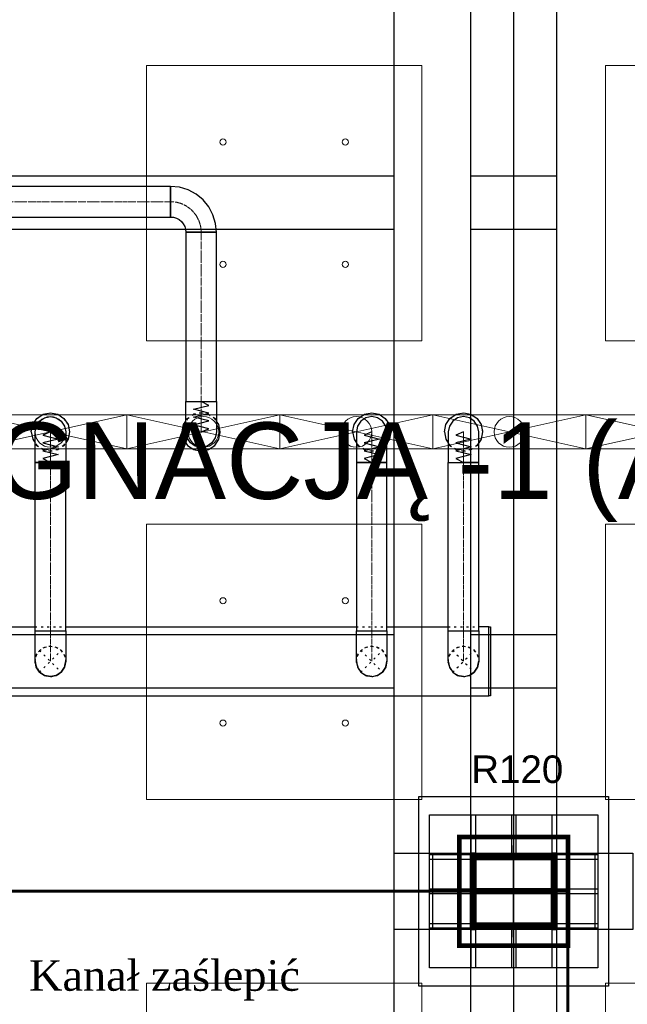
# Model space of a CAD drawing. Header units: centimetres. Extents: x -228435 to 46820, y -89367 to 152985.
# Tile 223 of 256: x -25768 to -21797, y 64261 to 70700. Entities that reach past the tile are written whole.
import ezdxf

# ---------------------------------------------------------------- set-up
doc = ezdxf.new("R2010")
doc.units = ezdxf.units.CM
doc.header["$LTSCALE"] = 50
doc.header["$PDMODE"] = 35
doc.header["$PDSIZE"] = 0.1
for name, pattern in [('CADVENT_CENTERLINE', [9.9, 7.4, -1, 0.5, -1]), ('CADVENT_HIDDEN', [0.8, 0.25, -0.55]), ('Kondygnacja  -0_5$0$HIDDEN', [9.525, 6.35, -3.175]), ('Kondygnacja  -0_5$0$HIDDEN2', [4.7625, 3.175, -1.5875]), ('Osie rzutów$0$DASHDOT2', [12.7, 6.35, -3.175, 0, -3.175])]:
    doc.linetypes.add(name, pattern=pattern)
doc.layers.get('0').update_dxf_attribs({"color": 8})
doc.layers.get('DEFPOINTS').update_dxf_attribs({"color": 8})
for name, color, linetype in [('01-103-Went PP_poziom-0_5$0$L_Nawiew', 250, 'Continuous'), ('bgde-nawiewDETAILS', 1, 'Continuous'), ('bgde-nawiewEXP', 250, 'Continuous'), ('bgde-nawiewHIDDEN', 250, 'Continuous'), ('IS_zmiany 2024', 3, 'Continuous'), ('Kondygnacja  -0_5$0$ARCH_INFO_ODPORNOŚĆ OGNIOWA', 8, 'Continuous'), ('Kondygnacja  -0_5$0$ARCH_KONSTR_POWYŻEJ RZUTU', 8, 'Kondygnacja  -0_5$0$HIDDEN'), ('Kondygnacja  -0_5$0$ARCH_KONSTR_POWYŻEJ RZUTU_IST', 8, 'Kondygnacja  -0_5$0$HIDDEN2'), ('Kondygnacja  -0_5$0$ARCH_KONSTRUKCJA_NIEWIDOCZNA', 8, 'Continuous'), ('Kondygnacja  -0_5$0$ARCH_OKŁADZINA', 8, 'Continuous'), ('Kondygnacja  -0_5$0$ARCH_SŁUPY', 8, 'Continuous'), ('Osie rzutów$0$ARCH_INFO_OSIE_IST', 8, 'Osie rzutów$0$DASHDOT2'), ('Osie rzutów$0$ARCH_INFO_OSIE_OPISY_IST', 8, 'Continuous'), ('Pomieszczenia -05$0$ARCH_INFO_OPISY', 8, 'Continuous')]:
    doc.layers.add(name, color=color, linetype=linetype)
for name, color, linetype, lineweight in [('bgde-nawiewCEN', 7, 'Continuous', 13), ('bgde_nawiewnik', 11, 'Continuous', 5), ('Kondygnacja  -0_5$0$ARCH_INFO_WYMIARY', 8, 'Continuous', 9), ('SU Lampy kwadratowe  -05$0$ARCH_SUFITY_PODWIESZANE', 8, 'Continuous', 9)]:
    doc.layers.add(name, color=color, linetype=linetype, lineweight=lineweight)
doc.styles.add('Kondygnacja  -0_5$0$Arial', font='ARIAL.TTF')
doc.styles.add('Kondygnacja  -0_5$0$Romans', font='Romans.shx', dxfattribs={"width": 0.7})
doc.styles.add('Pomieszczenia -05$0$Arial', font='ARIAL.TTF')
doc.dimstyles.new('Kondygnacja  -0_5$0$Wymiary 1-100', dxfattribs={"dimtxt": 12, "dimasz": 10, "dimexe": 5, "dimexo": 0, "dimgap": 4, "dimtad": 1, "dimrnd": 0.5, "dimzin": 12, "dimdsep": 46, "dimtxsty": 'Kondygnacja  -0_5$0$Romans', "dimblk": 'Kondygnacja  -0_5$0$_Oblique', "dimcen": 10, "dimdle": 10, "dimclrt": 55, "dimazin": 0, "dimtfac": 1, "dimtmove": 1, "dimatfit": 3, "dimfxl": 8, "dimfxlon": 1, "dimtolj": 1, "dimtzin": 0, "dimarcsym": 0})
pattern_1 = [(45, (-1133.3117, -3177.9858), (-0.6735192, 0.6735192), [])]

# ---------------------------------------------------------------- blocks, each defined once
blk = doc.blocks.new('Osie rzutów')
at = {"layer": 'Osie rzutów$0$ARCH_INFO_OSIE_IST', "ltscale": 10}
for p, q in [((9860, 12510), (9860, 4623.26)), ((9860, 10970), (9860, 11030)), ((4436.04, 11000), (13655, 11000)), ((9890, 11000), (9830, 11000))]:
    blk.add_line(p, q, dxfattribs=at)
blk = doc.blocks.new('SU Lampy kwadratowe  -05$0$moduł sufitu')
at = {"layer": 'SU Lampy kwadratowe  -05$0$ARCH_SUFITY_PODWIESZANE'}
for points in [[(60, -60), (240, -60), (240, -240), (60, -240)], [(360, -60), (540, -60), (540, -240), (360, -240)], [(60, -360), (240, -360), (240, -540), (60, -540)], [(360, -360), (540, -360), (540, -540), (360, -540)]]:
    blk.add_lwpolyline(points, close=True, dxfattribs=at)
for centre in [(110, -110), (190, -110), (410, -110), (490, -110), (110, -190), (190, -190), (410, -190), (490, -190), (110, -410), (190, -410), (410, -410), (490, -410), (110, -490), (190, -490), (410, -490), (490, -490)]:
    blk.add_circle(centre, 2, dxfattribs=at)
blk = doc.blocks.new('SU Lampy kwadratowe  -05')
at = {"layer": 'SU Lampy kwadratowe  -05$0$ARCH_SUFITY_PODWIESZANE'}
for p in [(9260, 11600), (9860, 11600), (9260, 11000), (9860, 11000)]:
    blk.add_blockref('SU Lampy kwadratowe  -05$0$moduł sufitu', p, dxfattribs=at)
blk = doc.blocks.new('Kondygnacja  -0_5$0$słup_kwadrat')
at = {"layer": 'Kondygnacja  -0_5$0$ARCH_SŁUPY', "lineweight": 40}
h = blk.add_hatch(dxfattribs=at)
h.set_pattern_fill('ANSI31', color=256, scale=0.3, style=0)
h.set_pattern_definition(pattern_1)
h.paths.add_polyline_path([(36, 34), (39, 34), (39, 84), (36, 84)])
h = blk.add_hatch(dxfattribs=at)
h.set_pattern_fill('ANSI31', color=256, scale=0.3, style=0)
h.set_pattern_definition(pattern_1)
h.paths.add_polyline_path([(89, 34), (92, 34), (92, 84), (89, 84)])
h = blk.add_hatch(dxfattribs=at)
h.set_pattern_fill('ANSI31', color=256, scale=0.3, style=0)
h.set_pattern_definition(pattern_1)
h.paths.add_polyline_path([(89, 80), (89, 83), (39, 83), (39, 80)])
h = blk.add_hatch(dxfattribs=at)
h.set_pattern_fill('ANSI31', color=256, scale=0.3, style=0)
h.set_pattern_definition(pattern_1)
h.paths.add_polyline_path([(89, 57.5), (89, 60.5), (39, 60.5), (39, 57.5)])
h = blk.add_hatch(dxfattribs=at)
h.set_pattern_fill('ANSI31', color=256, scale=0.3, style=0)
h.set_pattern_definition(pattern_1)
h.paths.add_polyline_path([(89, 35), (89, 38), (39, 38), (39, 35)])
at = {"layer": 'Kondygnacja  -0_5$0$ARCH_KONSTRUKCJA_NIEWIDOCZNA'}
blk.add_lwpolyline([(119, 109), (119, 9), (9, 9), (9, 109)], close=True, dxfattribs=at)
for points in [[(36, 109), (36, 84)], [(39, 109), (39, 84)], [(62.5, 109), (62.5, 83)], [(65.5, 109), (65.5, 83)], [(89, 109), (89, 84)], [(92, 109), (92, 84)], [(9, 83), (36, 83)], [(9, 80), (36, 80)], [(92, 83), (119, 83)], [(92, 80), (119, 80)], [(9, 60.5), (36, 60.5)], [(92, 60.5), (119, 60.5)], [(9, 57.5), (36, 57.5)], [(92, 57.5), (119, 57.5)], [(9, 38), (36, 38)], [(9, 35), (36, 35)], [(36, 34), (36, 9)], [(39, 34), (39, 9)], [(62.5, 35), (62.5, 9)], [(65.49, 35), (65.49, 9)], [(89, 34), (89, 9)], [(92, 38), (119, 38)], [(92, 35), (119, 35)], [(92, 34), (92, 9)]]:
    blk.add_lwpolyline(points, dxfattribs=at)
at = {"layer": 'Kondygnacja  -0_5$0$ARCH_OKŁADZINA'}
blk.add_lwpolyline([(2, 121), (126, 121), (126, -3), (2, -3)], close=True, dxfattribs=at)
at = {"layer": 'Kondygnacja  -0_5$0$ARCH_SŁUPY', "lineweight": 40}
for p, q in [((39, 60.5), (89, 60.5)), ((89, 57.5), (39, 57.5))]:
    blk.add_line(p, q, dxfattribs=at)
at = {"layer": 'Kondygnacja  -0_5$0$ARCH_SŁUPY', "lineweight": 50, "const_width": 3}
blk.add_lwpolyline([(28.5, 94.5), (99.5, 94.5), (99.5, 23.5), (28.5, 23.5)], close=True, dxfattribs=at)
at = {"layer": 'Kondygnacja  -0_5$0$ARCH_SŁUPY', "lineweight": 40}
for points in [[(36, 84), (39, 84), (39, 34), (36, 34)], [(89, 84), (92, 84), (92, 34), (89, 34)]]:
    blk.add_lwpolyline(points, close=True, dxfattribs=at)
for points in [[(89, 83), (39, 83)], [(39, 80), (89, 80)], [(89, 38), (39, 38)], [(39, 35), (89, 35)]]:
    blk.add_lwpolyline(points, dxfattribs=at)
blk = doc.blocks.new('Kondygnacja  -0_5$0$konstrukcja istniejąca -0.5')
at = {"layer": 'Kondygnacja  -0_5$0$ARCH_KONSTR_POWYŻEJ RZUTU_IST', "ltscale": 10}
for points in [[(9782, 11025), (9782, 12175)], [(9832, 11025), (9832, 12175)], [(9888, 12175), (9888, 11025)], [(8738, 11467.89), (9782, 11467.89)], [(9832, 11467.89), (9888, 11467.89)], [(9782, 11432.89), (8738, 11432.89)], [(9888, 11432.89), (9832, 11432.89)], [(8738, 11167.89), (9782, 11167.89)], [(9832, 11167.89), (9888, 11167.89)], [(9782, 11132.89), (8738, 11132.89)], [(9888, 11132.89), (9832, 11132.89)], [(9938, 10975), (9782, 10975), (9782, 11025), (9938, 11025), (9938, 10975)], [(9782, 9825), (9782, 10975)], [(9832, 9825), (9832, 10975)], [(9888, 10975), (9888, 9825)]]:
    blk.add_lwpolyline(points, dxfattribs=at)
at = {"layer": 'Kondygnacja  -0_5$0$ARCH_KONSTR_POWYŻEJ RZUTU_IST', "ltscale": 10, "elevation": 0}
for points in [[(9807, 11025), (9807, 10975)], [(9913, 11025), (9913, 10975)]]:
    blk.add_lwpolyline(points, dxfattribs=at)
blk = doc.blocks.new('Kondygnacja  -0_5$0$_Oblique')
at = {"color": 0, "linetype": 'ByBlock', "lineweight": -2}
blk.add_line((-0.5, -0.5), (0.5, 0.5), dxfattribs=at)
blk = doc.blocks.new('*D179')
at = {"layer": 'DEFPOINTS', "color": 0}
for p in [(-24020, 81900), (-25165.6, 12687.8), (-24020, 12492.9)]:
    blk.add_point(p, dxfattribs=at)
at = {"layer": 'Kondygnacja  -0_5$0$ARCH_INFO_WYMIARY', "color": 0, "lineweight": -2}
for p, q in [((-25175.6, 12492.9), (-24010, 12492.9)), ((-25165.6, 12500.9), (-25165.6, 12487.9)), ((-24020, 12500.9), (-24020, 12487.9))]:
    blk.add_line(p, q, dxfattribs=at)
at = {"layer": 'Kondygnacja  -0_5$0$ARCH_INFO_WYMIARY', "color": 0, "lineweight": -2, "xscale": 10, "yscale": 10, "zscale": 10, "rotation": 180}
blk.add_blockref('Kondygnacja  -0_5$0$_Oblique', (-25165.6, 12492.9), dxfattribs=at)
at = {"layer": 'Kondygnacja  -0_5$0$ARCH_INFO_WYMIARY', "color": 0, "lineweight": -2, "xscale": 10, "yscale": 10, "zscale": 10}
blk.add_blockref('Kondygnacja  -0_5$0$_Oblique', (-24020, 12492.9), dxfattribs=at)
at = {"layer": 'Kondygnacja  -0_5$0$ARCH_INFO_WYMIARY', "color": 55, "insert": (-24592.8, 12502.9), "char_height": 12, "attachment_point": 5, "style": 'Kondygnacja  -0_5$0$Romans'}
blk.add_mtext('\\A1;1145.5', dxfattribs=at)
blk = doc.blocks.new('*D212')
at = {"layer": 'DEFPOINTS', "color": 0}
for p in [(-30586.3, 81900), (-30681.1, 12489.5), (9064, 12489.5)]:
    blk.add_point(p, dxfattribs=at)
at = {"layer": 'Kondygnacja  -0_5$0$ARCH_INFO_WYMIARY', "color": 0, "lineweight": -2}
for p, q in [((-30681.1, 81910), (-30681.1, 12479.5)), ((-30673.1, 81900), (-30686.1, 81900)), ((-30673.1, 12489.5), (-30686.1, 12489.5))]:
    blk.add_line(p, q, dxfattribs=at)
at = {"layer": 'Kondygnacja  -0_5$0$ARCH_INFO_WYMIARY', "color": 0, "lineweight": -2, "xscale": 10, "yscale": 10, "zscale": 10}
for p, rotation in [((-30681.1, 81900), 90), ((-30681.1, 12489.5), 270)]:
    blk.add_blockref('Kondygnacja  -0_5$0$_Oblique', p, dxfattribs=dict(at, rotation=rotation))
at = {"layer": 'Kondygnacja  -0_5$0$ARCH_INFO_WYMIARY', "color": 55, "insert": (-30691.1, 47194.8), "char_height": 12, "attachment_point": 5, "rotation": 90, "style": 'Kondygnacja  -0_5$0$Romans'}
blk.add_mtext('\\A1;69410.5', dxfattribs=at)
blk = doc.blocks.new('*D218')
at = {"layer": 'DEFPOINTS', "color": 0}
for p in [(-29180, 78695), (-24020, 12369.5), (-24020, 12070.3)]:
    blk.add_point(p, dxfattribs=at)
at = {"layer": 'Kondygnacja  -0_5$0$ARCH_INFO_WYMIARY', "color": 0, "lineweight": -2}
for p, q in [((-29190, 12070.3), (-24010, 12070.3)), ((-29180, 12078.3), (-29180, 12065.3)), ((-24020, 12078.3), (-24020, 12065.3))]:
    blk.add_line(p, q, dxfattribs=at)
at = {"layer": 'Kondygnacja  -0_5$0$ARCH_INFO_WYMIARY', "color": 0, "lineweight": -2, "xscale": 10, "yscale": 10, "zscale": 10, "rotation": 180}
blk.add_blockref('Kondygnacja  -0_5$0$_Oblique', (-29180, 12070.3), dxfattribs=at)
at = {"layer": 'Kondygnacja  -0_5$0$ARCH_INFO_WYMIARY', "color": 0, "lineweight": -2, "xscale": 10, "yscale": 10, "zscale": 10}
blk.add_blockref('Kondygnacja  -0_5$0$_Oblique', (-24020, 12070.3), dxfattribs=at)
at = {"layer": 'Kondygnacja  -0_5$0$ARCH_INFO_WYMIARY', "color": 55, "insert": (-26600, 12080.3), "char_height": 12, "attachment_point": 5, "style": 'Kondygnacja  -0_5$0$Romans'}
blk.add_mtext('\\A1;5160', dxfattribs=at)
blk = doc.blocks.new('A$C066D7839')
at = {"layer": 'bgde_nawiewnik'}
for p, q in [((-50, -11.15), (-50, 11.15)), ((-50, 11.15), (50, 11.15)), ((-50, -11.15), (50, 11.15)), ((50, -11.15), (-50, 11.15)), ((50, 11.15), (50, -11.15)), ((50, -11.15), (-50, -11.15))]:
    blk.add_line(p, q, dxfattribs=at)
blk.add_circle((0, 0), 10, dxfattribs=at)

msp = doc.modelspace()

# ---------------------------------------------------------------- linework, layer by layer
at = {"layer": 'bgde-nawiewCEN', "linetype": 'CADVENT_CENTERLINE', "ltscale": 0.06}
for p, q in [((-27020.622, 69509.622), (-24782.392, 69509.622)), ((-24582.392, 69309.622), (-24582.392, 68203.959)), ((-24582.392, 68203.959), (-24582.392, 68185.263)), ((-24582.392, 68185.263), (-24582.392, 68134.152)), ((-24582.392, 68134.152), (-24582.392, 68106.359)), ((-24582.392, 68106.359), (-24582.392, 68082.833)), ((-24582.392, 68082.833), (-24582.392, 68063.218)), ((-25567.838, 68003.485), (-25567.838, 68003.959)), ((-25567.838, 68002.359), (-25567.838, 68003.485)), ((-25567.838, 68000.166), (-25567.838, 68002.359)), ((-25567.838, 67996.552), (-25567.838, 68000.166)), ((-24582.392, 68063.218), (-24582.392, 68047.159)), ((-24582.392, 68047.159), (-24582.392, 68034.3)), ((-24582.392, 68034.3), (-24582.392, 68024.285)), ((-24582.392, 68024.285), (-24582.392, 68016.759)), ((-24582.392, 68016.759), (-24582.392, 68011.366)), ((-24582.392, 68011.366), (-24582.392, 68007.752)), ((-24582.392, 68007.752), (-24582.392, 68005.559)), ((-24582.392, 68005.559), (-24582.392, 68004.433)), ((-24582.392, 68004.433), (-24582.392, 68003.959)), ((-23467.838, 68003.485), (-23467.838, 68003.959)), ((-23467.838, 68002.359), (-23467.838, 68003.485)), ((-23467.838, 68000.166), (-23467.838, 68002.359)), ((-23467.838, 67996.552), (-23467.838, 68000.166)), ((-22867.838, 68003.485), (-22867.838, 68003.959)), ((-22867.838, 68002.359), (-22867.838, 68003.485)), ((-22867.838, 68000.166), (-22867.838, 68002.359)), ((-22867.838, 67996.552), (-22867.838, 68000.166)), ((-25567.838, 67991.159), (-25567.838, 67996.552)), ((-25567.838, 67983.633), (-25567.838, 67991.159)), ((-25567.838, 67973.618), (-25567.838, 67983.633)), ((-25567.838, 67960.759), (-25567.838, 67973.618)), ((-25567.838, 67944.7), (-25567.838, 67960.759)), ((-25567.838, 67925.085), (-25567.838, 67944.7)), ((-23467.838, 67991.159), (-23467.838, 67996.552)), ((-23467.838, 67983.633), (-23467.838, 67991.159)), ((-23467.838, 67973.618), (-23467.838, 67983.633)), ((-23467.838, 67960.759), (-23467.838, 67973.618)), ((-23467.838, 67944.7), (-23467.838, 67960.759)), ((-23467.838, 67925.085), (-23467.838, 67944.7)), ((-22867.838, 67991.159), (-22867.838, 67996.552)), ((-22867.838, 67983.633), (-22867.838, 67991.159)), ((-22867.838, 67973.618), (-22867.838, 67983.633)), ((-22867.838, 67960.759), (-22867.838, 67973.618)), ((-22867.838, 67944.7), (-22867.838, 67960.759)), ((-22867.838, 67925.085), (-22867.838, 67944.7)), ((-25567.838, 67901.559), (-25567.838, 67925.085)), ((-25567.838, 67873.766), (-25567.838, 67901.559)), ((-25567.838, 67822.655), (-25567.838, 67873.766)), ((-23467.838, 67901.559), (-23467.838, 67925.085)), ((-23467.838, 67873.766), (-23467.838, 67901.559)), ((-23467.838, 67822.655), (-23467.838, 67873.766)), ((-22867.838, 67901.559), (-22867.838, 67925.085)), ((-22867.838, 67873.766), (-22867.838, 67901.559)), ((-22867.838, 67822.655), (-22867.838, 67873.766)), ((-25567.838, 67803.959), (-25567.838, 67822.655)), ((-23467.838, 67803.959), (-23467.838, 67822.655)), ((-22867.838, 67803.959), (-22867.838, 67822.655)), ((-25567.838, 67803.959), (-25567.838, 66703.983)), ((-23467.838, 67803.959), (-23467.838, 66703.983)), ((-22867.838, 67803.959), (-22867.838, 66703.983)), ((-25567.838, 66703.983), (-25567.838, 66503.983)), ((-23467.838, 66703.983), (-23467.838, 66503.983)), ((-22867.838, 66703.983), (-22867.838, 66503.983))]:
    msp.add_line(p, q, dxfattribs=at)
at = {"layer": 'bgde-nawiewCEN', "linetype": 'CADVENT_CENTERLINE', "ltscale": 0.06, "extrusion": (0, 0, -1)}
msp.add_arc((24782.392, 69309.622), 200, 90, 180, dxfattribs=at)
at = {"layer": 'bgde-nawiewDETAILS', "linetype": 'CADVENT_HIDDEN'}
for p, q in [((-25638.549, 66433.272), (-25497.127, 66574.694)), ((-25638.549, 66574.694), (-25497.127, 66433.272)), ((-23538.549, 66433.272), (-23397.127, 66574.694)), ((-23538.549, 66574.694), (-23397.127, 66433.272)), ((-22938.549, 66433.272), (-22797.127, 66574.694)), ((-22938.549, 66574.694), (-22797.127, 66433.272))]:
    msp.add_line(p, q, dxfattribs=at)
at = {"layer": 'bgde-nawiewEXP', "linetype": 'Continuous'}
for points in [[(-27020.621, 69409.622), (-24782.392, 69409.622), (-24782.392, 69609.622), (-27020.621, 69609.622), (-27020.621, 69417.234)], [(-24782.392, 69409.622), (-24762.883, 69407.7), (-24744.124, 69402.01), (-24726.835, 69392.769), (-24711.682, 69380.332), (-24699.245, 69365.179), (-24690.004, 69347.89), (-24684.314, 69329.131), (-24682.392, 69309.622), (-24482.392, 69309.622), (-24488.157, 69368.149), (-24505.228, 69424.427), (-24532.951, 69476.293), (-24570.26, 69521.754), (-24615.721, 69559.063), (-24667.587, 69586.786), (-24723.865, 69603.857), (-24782.392, 69609.622), (-24782.392, 69417.234)], [(-24682.392, 68203.959), (-24482.392, 68203.959), (-24482.392, 69309.622), (-24682.392, 69309.622)], [(-24682.392, 68034.3), (-24682.392, 68203.959), (-24482.392, 68203.959), (-24482.392, 68003.959), (-24490.004, 67965.691), (-24511.682, 67933.248), (-24544.124, 67911.571), (-24582.392, 67903.959), (-24620.661, 67911.571), (-24653.103, 67933.248), (-24674.78, 67965.691), (-24682.392, 68003.959), (-24682.392, 68024.285)], [(-23567.838, 67973.618), (-23567.838, 67803.959), (-23367.838, 67803.959), (-23367.838, 68003.959), (-23375.45, 68042.227), (-23397.127, 68074.67), (-23429.57, 68096.347), (-23467.838, 68103.959), (-23506.106, 68096.347), (-23538.549, 68074.67), (-23560.226, 68042.227), (-23567.838, 68003.959), (-23567.838, 67983.633)], [(-22967.838, 67803.959), (-22767.838, 67803.959), (-22767.838, 68003.959), (-22775.45, 68042.227), (-22797.127, 68074.67), (-22829.57, 68096.347), (-22867.838, 68103.959), (-22906.106, 68096.347), (-22938.549, 68074.67), (-22960.226, 68042.227), (-22967.838, 68003.959), (-22967.838, 67822.655)], [(-23567.838, 66703.983), (-23367.838, 66703.983), (-23367.838, 67803.959), (-23567.838, 67803.959)], [(-22701.927, 66278.983), (-22701.927, 66728.983), (-22691.927, 66728.983), (-22691.927, 66278.983)], [(-25667.838, 66503.983), (-25667.838, 66703.983), (-25467.838, 66703.983), (-25467.838, 66503.983), (-25475.45, 66465.715), (-25497.127, 66433.272), (-25529.57, 66411.595), (-25567.838, 66403.983), (-25606.106, 66411.595), (-25638.549, 66433.272), (-25660.226, 66465.715)]]:
    msp.add_lwpolyline(points, close=True, dxfattribs=at)
at = {"layer": 'bgde-nawiewEXP'}
for points in [[(-24582.392, 68003.959), (-24532.392, 68025.257), (-24632.392, 68050.618), (-24532.392, 68075.839), (-24632.392, 68101.124), (-24532.392, 68126.659), (-24632.392, 68152.018), (-24532.392, 68177.477), (-24582.392, 68203.959)], [(-25567.838, 68003.959), (-25617.838, 67982.661), (-25517.838, 67957.299), (-25617.838, 67932.079), (-25517.838, 67906.794), (-25617.838, 67881.259), (-25517.838, 67855.9), (-25617.838, 67830.441), (-25567.838, 67803.959)], [(-23467.838, 68003.959), (-23517.838, 67982.661), (-23417.838, 67957.299), (-23517.838, 67932.079), (-23417.838, 67906.794), (-23517.838, 67881.259), (-23417.838, 67855.9), (-23517.838, 67830.441), (-23467.838, 67803.959)], [(-22867.838, 68003.959), (-22917.838, 67982.661), (-22817.838, 67957.299), (-22917.838, 67932.079), (-22817.838, 67906.794), (-22917.838, 67881.259), (-22817.838, 67855.9), (-22917.838, 67830.441), (-22867.838, 67803.959)]]:
    msp.add_lwpolyline(points, dxfattribs=at)
at = {"layer": 'bgde-nawiewEXP', "linetype": 'Continuous'}
for points in [[(-25692.838, 68003.959), (-25683.323, 68051.794), (-25656.226, 68092.347), (-25615.674, 68119.444), (-25567.838, 68128.959), (-25520.003, 68119.444), (-25479.45, 68092.347), (-25452.353, 68051.794), (-25442.838, 68003.959), (-25452.353, 67956.123), (-25467.838, 67932.949)], [(-23592.838, 68003.959), (-23583.323, 68051.794), (-23556.226, 68092.347), (-23515.674, 68119.444), (-23467.838, 68128.959), (-23420.003, 68119.444), (-23379.45, 68092.347), (-23352.353, 68051.794), (-23342.838, 68003.959), (-23352.353, 67956.123), (-23367.838, 67932.949)], [(-22992.838, 68003.959), (-22983.323, 68051.794), (-22956.226, 68092.347), (-22915.674, 68119.444), (-22867.838, 68128.959), (-22820.003, 68119.444), (-22779.45, 68092.347), (-22752.353, 68051.794), (-22742.838, 68003.959), (-22752.353, 67956.123), (-22767.838, 67932.949)], [(-25667.838, 66703.983), (-25467.838, 66703.983), (-25467.838, 67803.959), (-25475.45, 67803.959), (-25475.45, 67803.959), (-25667.838, 67803.959), (-25667.838, 68003.959), (-25660.226, 68042.227), (-25638.549, 68074.67), (-25606.106, 68096.347), (-25567.838, 68103.959), (-25529.57, 68096.347), (-25497.127, 68074.67), (-25475.45, 68042.227), (-25467.838, 68003.959), (-25467.838, 67803.959), (-25475.45, 67803.959)], [(-24707.392, 68003.959), (-24697.877, 67956.123), (-24670.781, 67915.571), (-24630.228, 67888.474), (-24582.392, 67878.959), (-24534.557, 67888.474), (-24494.004, 67915.571), (-24466.907, 67956.123), (-24457.392, 68003.959), (-24466.907, 68051.794), (-24482.392, 68074.969)], [(-24707.392, 68003.959), (-24697.877, 68051.794), (-24682.392, 68074.969)], [(-25692.838, 68003.959), (-25683.323, 67956.123), (-25667.838, 67932.949)], [(-23592.838, 68003.959), (-23583.323, 67956.123), (-23567.838, 67932.949)], [(-22992.838, 68003.959), (-22983.323, 67956.123), (-22967.838, 67932.949)], [(-25667.838, 66703.983), (-25667.838, 67803.959), (-25467.838, 67803.959)], [(-22967.838, 66703.983), (-22767.838, 66703.983), (-22767.838, 67803.959), (-22829.57, 67803.959)], [(-22967.838, 66703.983), (-22967.838, 67803.959), (-22829.57, 67803.959)], [(-22829.57, 67803.959), (-22867.838, 67803.959)], [(-22829.57, 67803.959), (-22797.127, 67803.959)], [(-38633.507, 66278.983), (-22701.927, 66278.983), (-22701.927, 66728.983), (-22767.838, 66728.983)], [(-26367.838, 66728.983), (-25667.838, 66728.983)], [(-25467.838, 66728.983), (-23567.838, 66728.983)], [(-23367.838, 66728.983), (-22967.838, 66728.983)], [(-23567.838, 66503.983), (-23567.838, 66703.983), (-23367.838, 66703.983), (-23367.838, 66503.983), (-23375.45, 66465.715), (-23397.127, 66433.272), (-23419.262, 66418.482)], [(-22967.838, 66503.983), (-22967.838, 66703.983), (-22767.838, 66703.983), (-22767.838, 66503.983), (-22775.45, 66465.715), (-22797.127, 66433.272), (-22819.446, 66418.36)], [(-25667.838, 66503.983), (-25660.226, 66465.715), (-25656.397, 66459.984)], [(-25667.372, 66494.342), (-25666.686, 66501.201)], [(-25667.372, 66494.342), (-25656.106, 66456.986), (-25640.436, 66437.829)], [(-25652.299, 66453.851), (-25638.549, 66433.272), (-25606.106, 66411.595), (-25599.346, 66410.25)], [(-25517.706, 66419.522), (-25497.127, 66433.272), (-25475.45, 66465.715), (-25474.105, 66472.475)], [(-25495.975, 66436.055), (-25490.64, 66440.419), (-25472.191, 66474.8), (-25469.725, 66499.427)], [(-25472.667, 66479.709), (-25467.838, 66503.983)], [(-23567.838, 66503.983), (-23560.226, 66465.715), (-23538.549, 66433.272), (-23506.106, 66411.595), (-23500.485, 66410.477)], [(-23567.838, 66503.983), (-23560.226, 66465.715), (-23557.042, 66460.949)], [(-23567.511, 66495.906), (-23566.851, 66501.6)], [(-23567.511, 66495.906), (-23556.833, 66458.378), (-23540.304, 66437.51)], [(-23553.339, 66455.407), (-23538.549, 66433.272), (-23506.106, 66411.595), (-23467.838, 66403.983), (-23493.948, 66409.177)], [(-23467.838, 66403.983), (-23429.57, 66411.595), (-23397.127, 66433.272), (-23375.45, 66465.715), (-23374.332, 66471.336)], [(-23396.14, 66435.656), (-23391.647, 66439.214), (-23372.661, 66473.302), (-23369.593, 66499.745)], [(-23373.032, 66477.873), (-23367.838, 66503.983)], [(-22967.838, 66503.983), (-22960.226, 66465.715), (-22938.549, 66433.272), (-22906.106, 66411.595), (-22900.613, 66410.503)], [(-22967.838, 66503.983), (-22960.226, 66465.715), (-22957.115, 66461.058)], [(-22967.526, 66496.085), (-22966.87, 66501.647)], [(-22967.526, 66496.085), (-22956.915, 66458.537), (-22940.286, 66437.466)], [(-22953.461, 66455.591), (-22938.549, 66433.272), (-22906.106, 66411.595), (-22867.838, 66403.983), (-22894.164, 66409.22)], [(-22867.838, 66403.983), (-22829.57, 66411.595), (-22797.127, 66433.272), (-22775.45, 66465.715), (-22774.358, 66471.208)], [(-22796.16, 66435.609), (-22791.763, 66439.078), (-22772.716, 66473.132), (-22769.575, 66499.789)], [(-22773.075, 66477.657), (-22767.838, 66503.983)], [(-25635.766, 66432.12), (-25631.402, 66426.785), (-25597.021, 66408.336), (-25572.394, 66405.87)], [(-25592.113, 66408.812), (-25567.838, 66403.983), (-25529.57, 66411.595), (-25523.839, 66415.424)], [(-25565.056, 66405.136), (-25558.197, 66404.449), (-25520.841, 66415.715), (-25501.684, 66431.385)], [(-23536.166, 66432.285), (-23532.607, 66427.792), (-23498.52, 66408.806), (-23472.076, 66405.738)], [(-23467.838, 66403.983), (-23429.57, 66411.595), (-23424.804, 66414.779)], [(-23465.455, 66404.97), (-23459.762, 66404.31), (-23422.233, 66414.988), (-23401.365, 66431.517)], [(-22936.212, 66432.305), (-22932.743, 66427.908), (-22898.69, 66408.861), (-22872.032, 66405.72)], [(-22867.838, 66403.983), (-22829.57, 66411.595), (-22824.913, 66414.707)], [(-22865.502, 66404.951), (-22859.94, 66404.296), (-22822.392, 66414.906), (-22801.321, 66431.535)]]:
    msp.add_lwpolyline(points, dxfattribs=at)
at = {"layer": 'bgde-nawiewHIDDEN', "linetype": 'CADVENT_HIDDEN'}
for points in [[(-25692.838, 68003.959), (-25683.323, 68051.794), (-25656.226, 68092.347), (-25615.674, 68119.444), (-25567.838, 68128.959), (-25520.003, 68119.444), (-25479.45, 68092.347), (-25452.353, 68051.794), (-25442.838, 68003.959), (-25452.353, 67956.123), (-25479.45, 67915.571), (-25520.003, 67888.474), (-25567.838, 67878.959), (-25615.674, 67888.474), (-25656.226, 67915.571), (-25667.838, 67932.949)], [(-24707.392, 68003.959), (-24697.877, 67956.123), (-24670.781, 67915.571), (-24630.228, 67888.474), (-24582.392, 67878.959), (-24534.557, 67888.474), (-24494.004, 67915.571), (-24466.907, 67956.123), (-24457.392, 68003.959), (-24466.907, 68051.794), (-24494.004, 68092.347), (-24534.557, 68119.444), (-24582.392, 68128.959), (-24630.228, 68119.444), (-24670.781, 68092.347), (-24682.392, 68074.969)], [(-24707.392, 68003.959), (-24697.877, 68051.794), (-24670.781, 68092.347), (-24630.228, 68119.444), (-24582.392, 68128.959), (-24534.557, 68119.444), (-24494.004, 68092.347), (-24482.392, 68074.969)], [(-23592.838, 68003.959), (-23583.323, 68051.794), (-23556.226, 68092.347), (-23515.674, 68119.444), (-23467.838, 68128.959), (-23420.003, 68119.444), (-23379.45, 68092.347), (-23352.353, 68051.794), (-23342.838, 68003.959), (-23352.353, 67956.123), (-23379.45, 67915.571), (-23420.003, 67888.474), (-23467.838, 67878.959), (-23515.674, 67888.474), (-23556.226, 67915.571), (-23567.838, 67932.949)], [(-22992.838, 68003.959), (-22983.323, 68051.794), (-22956.226, 68092.347), (-22915.674, 68119.444), (-22867.838, 68128.959), (-22820.003, 68119.444), (-22779.45, 68092.347), (-22752.353, 68051.794), (-22742.838, 68003.959), (-22752.353, 67956.123), (-22779.45, 67915.571), (-22820.003, 67888.474), (-22867.838, 67878.959), (-22915.674, 67888.474), (-22956.226, 67915.571), (-22967.838, 67932.949)], [(-25692.838, 68003.959), (-25683.323, 67956.123), (-25656.226, 67915.571), (-25615.674, 67888.474), (-25567.838, 67878.959), (-25520.003, 67888.474), (-25479.45, 67915.571), (-25467.838, 67932.949)], [(-23592.838, 68003.959), (-23583.323, 67956.123), (-23556.226, 67915.571), (-23515.674, 67888.474), (-23467.838, 67878.959), (-23420.003, 67888.474), (-23379.45, 67915.571), (-23367.838, 67932.949)], [(-22992.838, 68003.959), (-22983.323, 67956.123), (-22956.226, 67915.571), (-22915.674, 67888.474), (-22867.838, 67878.959), (-22820.003, 67888.474), (-22779.45, 67915.571), (-22767.838, 67932.949)], [(-25667.838, 66728.983), (-25467.838, 66728.983)], [(-23567.838, 66728.983), (-23367.838, 66728.983)], [(-22967.838, 66728.983), (-22767.838, 66728.983)], [(-25667.838, 66503.983), (-25660.226, 66542.251), (-25638.549, 66574.694), (-25606.106, 66596.371), (-25567.838, 66603.983), (-25529.57, 66596.371), (-25497.127, 66574.694), (-25475.45, 66542.251), (-25467.838, 66503.983)], [(-25666.686, 66501.201), (-25663.485, 66533.166), (-25645.036, 66567.547), (-25614.835, 66592.251), (-25577.479, 66603.517), (-25538.655, 66599.63), (-25504.274, 66581.181), (-25479.57, 66550.98), (-25468.304, 66513.624), (-25469.725, 66499.427)], [(-23567.838, 66503.983), (-23560.226, 66542.251), (-23538.549, 66574.694), (-23506.106, 66596.371), (-23467.838, 66603.983), (-23429.57, 66596.371), (-23397.127, 66574.694), (-23375.45, 66542.251), (-23367.838, 66503.983)], [(-23566.851, 66501.6), (-23563.015, 66534.665), (-23544.029, 66568.752), (-23513.443, 66592.978), (-23475.915, 66603.656), (-23437.157, 66599.16), (-23403.069, 66580.174), (-23378.843, 66549.588), (-23368.165, 66512.06), (-23369.593, 66499.745)], [(-22967.838, 66503.983), (-22960.226, 66542.251), (-22938.549, 66574.694), (-22906.106, 66596.371), (-22867.838, 66603.983), (-22829.57, 66596.371), (-22797.127, 66574.694), (-22775.45, 66542.251), (-22767.838, 66503.983)], [(-22966.87, 66501.647), (-22962.96, 66534.835), (-22943.913, 66568.888), (-22913.284, 66593.06), (-22875.737, 66603.671), (-22836.987, 66599.105), (-22802.933, 66580.058), (-22778.761, 66549.429), (-22768.151, 66511.882), (-22769.575, 66499.789)], [(-25656.397, 66459.984), (-25652.299, 66453.851)], [(-25474.105, 66472.475), (-25472.667, 66479.709)], [(-23557.042, 66460.949), (-23553.339, 66455.407)], [(-23374.332, 66471.336), (-23373.032, 66477.873)], [(-22957.115, 66461.058), (-22953.461, 66455.591)], [(-22774.358, 66471.208), (-22773.075, 66477.657)], [(-25640.436, 66437.829), (-25635.766, 66432.12)], [(-25599.346, 66410.25), (-25592.113, 66408.812)], [(-25572.394, 66405.87), (-25565.056, 66405.136)], [(-25523.839, 66415.424), (-25517.706, 66419.522)], [(-25501.684, 66431.385), (-25495.975, 66436.055)], [(-23540.304, 66437.51), (-23536.166, 66432.285)], [(-23500.485, 66410.477), (-23493.948, 66409.177)], [(-23472.076, 66405.738), (-23465.455, 66404.97)], [(-23424.804, 66414.779), (-23419.262, 66418.482)], [(-23401.365, 66431.517), (-23396.14, 66435.656)], [(-22940.286, 66437.466), (-22936.212, 66432.305)], [(-22900.613, 66410.503), (-22894.164, 66409.22)], [(-22872.032, 66405.72), (-22865.502, 66404.951)], [(-22824.913, 66414.707), (-22819.446, 66418.36)], [(-22801.321, 66431.535), (-22796.16, 66435.609)]]:
    msp.add_lwpolyline(points, dxfattribs=at)
at = {"layer": 'IS_zmiany 2024', "color": 40, "lineweight": 60}
msp.add_lwpolyline([(-47160, 65000), (-22185, 65000), (-22185, 52985), (-47160, 52985)], close=True, dxfattribs=at)

# ---------------------------------------------------------------- block references
at = {"layer": '01-103-Went PP_poziom-0_5$0$L_Nawiew', "xscale": 10, "yscale": 10, "zscale": 10}
for p in [(-25567.836, 68003.959, 742.119), (-24567.836, 68003.959, 742.119), (-23567.836, 68003.959, 742.119), (-22567.836, 68003.959, 742.119), (-21567.836, 68003.959, 742.119)]:
    msp.add_blockref('A$C066D7839', p, dxfattribs=at)
at = {"layer": 'Kondygnacja  -0_5$0$ARCH_KONSTR_POWYŻEJ RZUTU', "xscale": 10, "yscale": 10, "zscale": 10}
msp.add_blockref('Kondygnacja  -0_5$0$konstrukcja istniejąca -0.5', (-121140, -45000), dxfattribs=at)
at = {"layer": 'Kondygnacja  -0_5$0$ARCH_SŁUPY', "xscale": 10, "yscale": 10, "zscale": 10}
msp.add_blockref('Kondygnacja  -0_5$0$słup_kwadrat', (-23180, 64410), dxfattribs=at)
at = {"layer": 'Osie rzutów$0$ARCH_INFO_OSIE_OPISY_IST', "xscale": 10, "yscale": 10, "zscale": 10}
msp.add_blockref('Osie rzutów', (-121140, -45000), dxfattribs=at)
at = {"layer": 'SU Lampy kwadratowe  -05$0$ARCH_SUFITY_PODWIESZANE', "xscale": 10, "yscale": 10, "zscale": 10}
msp.add_blockref('SU Lampy kwadratowe  -05', (-121140, -45000), dxfattribs=at)

# ---------------------------------------------------------------- texts
at = {"layer": 'IS_zmiany 2024', "color": 2, "insert": (-25706.809, 64549.267, 6937.881), "char_height": 200, "width": 6261.14258, "attachment_point": 1}
msp.add_mtext('\\fTimes New Roman|b0|i0|c238|p18;\\A1;Kanał zaślepić', dxfattribs=at)
at = {"layer": 'Kondygnacja  -0_5$0$ARCH_INFO_ODPORNOŚĆ OGNIOWA', "insert": (-22516.217, 65946.874), "char_height": 180, "width": 533.32525, "attachment_point": 5, "style": 'Kondygnacja  -0_5$0$Arial'}
msp.add_mtext('\\PR120', dxfattribs=at)
at = {"layer": 'Pomieszczenia -05$0$ARCH_INFO_OPISY', "insert": (-27116.848, 67740.665), "char_height": 500, "width": 19873.35743, "attachment_point": 5, "style": 'Pomieszczenia -05$0$Arial'}
msp.add_mtext('PUSTKA NAD KONDYGNACJĄ -1 (A)', dxfattribs=at)

# ---------------------------------------------------------------- dimensions: what is measured, and where the dimension line sits
at = {"layer": 'Kondygnacja  -0_5$0$ARCH_INFO_WYMIARY'}
dim = msp.add_linear_dim(base=(-30681.114, 12489.5), p1=(-30586.301, 81900), p2=(9064, 12489.5), angle=90, dimstyle='Kondygnacja  -0_5$0$Wymiary 1-100', dxfattribs=at)
dim.commit()
dim.dimension.update_dxf_attribs({"geometry": '*D212', "text_midpoint": (-30691.114, 47194.75)})
for base, p1, p2, picture, middle in [((-24020, 12492.917), (-25165.562, 12687.772), (-24020, 81900), '*D179', (-24592.781, 12502.917)), ((-24020, 12070.305), (-29180, 78695), (-24020, 12369.5), '*D218', (-26600, 12080.305))]:
    dim = msp.add_linear_dim(base=base, p1=p1, p2=p2, dimstyle='Kondygnacja  -0_5$0$Wymiary 1-100', dxfattribs=at)
    dim.commit()
    dim.dimension.update_dxf_attribs({"geometry": picture, "text_midpoint": middle})

doc.saveas('drawing.dxf')
